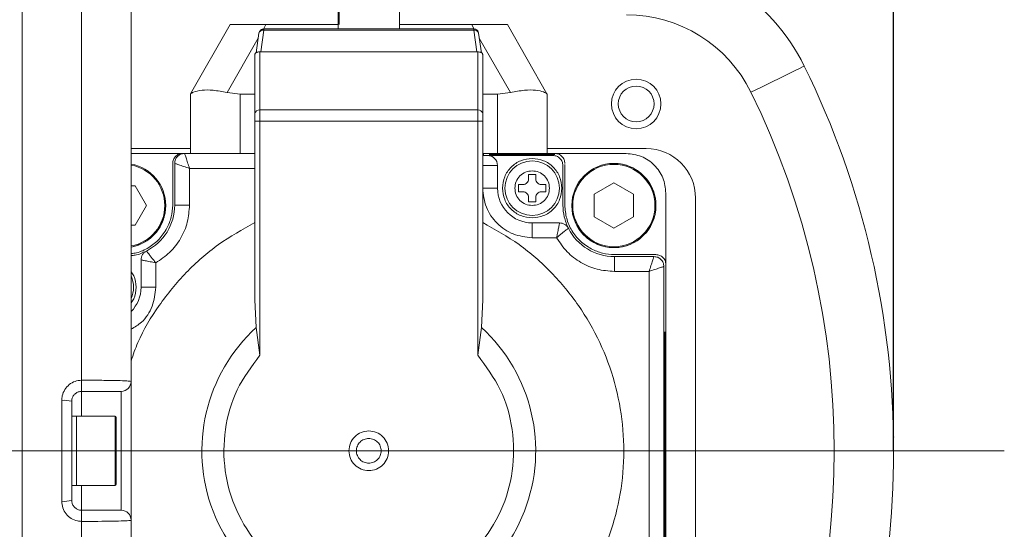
# Model space of a CAD drawing. Header units: millimetres. Extents: x 51337 to 61814, y -21781 to -12277.
# Tile 95 of 256: x 52771 to 52870, y -14415 to -14364. Entities that reach past the tile are written whole.
import ezdxf

# ---------------------------------------------------------------- set-up
doc = ezdxf.new("R2010")
doc.units = ezdxf.units.MM
doc.header["$LTSCALE"] = 0.3175
doc.linetypes.add('ACAD_ISO10W100', pattern=[18, 12, -3, 0, -3])
for name, color, linetype, lineweight in [('1轮廓实线层', 7, 'Continuous', 18), ('7标注层', 4, 'Continuous', 13), ('中心线', 4, 'ACAD_ISO10W100', 20), ('粗实线', 7, 'Continuous', 18)]:
    doc.layers.add(name, color=color, linetype=linetype, lineweight=lineweight)
doc.styles.add('标准汉字', font='gbenor.shx', dxfattribs={"bigfont": 'gbcbig.shx'})
doc.dimstyles.new('M1：18.5', dxfattribs={"dimscale": 18.5, "dimtxt": 3.5, "dimasz": 2.5, "dimexe": 2, "dimexo": 0, "dimgap": 1.5, "dimtad": 1, "dimdec": 4, "dimdsep": 46, "dimtxsty": '标准汉字', "dimcen": 5, "dimdle": 5, "dimclrd": 1, "dimclre": 1, "dimclrt": 256, "dimadec": 4, "dimazin": 2, "dimtfac": 1, "dimtdec": 4, "dimtmove": 2, "dimatfit": 3, "dimfxl": 1, "dimfrac": 2, "dimtolj": 1, "dimarcsym": 0})

# ---------------------------------------------------------------- blocks, each defined once
blk = doc.blocks.new('*D19')
at = {"layer": '7标注层', "color": 1, "lineweight": -2, "ltscale": 30, "transparency": 16777216}
for p, q in [((52686.282, -14318.694), (52686.282, -14212.3)), ((52859.282, -14407.208), (52859.282, -14212.3)), ((52732.532, -14249.3), (52813.032, -14249.3))]:
    blk.add_line(p, q, dxfattribs=at)
at = {"layer": '7标注层', "color": 1, "lineweight": 18, "transparency": 16777216}
for points in [[(52732.532, -14241.592), (52732.532, -14257.008), (52686.282, -14249.3)], [(52813.032, -14257.008), (52813.032, -14241.592), (52859.282, -14249.3)]]:
    blk.add_solid(points, dxfattribs=at)
at = {"layer": 'Defpoints', "color": 0, "lineweight": 18, "transparency": 16777216}
for p in [(52859.282, -14249.3), (52686.282, -14318.694), (52859.282, -14407.208)]:
    blk.add_point(p, dxfattribs=at)
at = {"layer": '7标注层', "transparency": 16777216, "insert": (52772.782, -14189.175), "char_height": 64.75, "attachment_point": 5, "style": '标准汉字'}
blk.add_mtext('\\A1;173', dxfattribs=at)

msp = doc.modelspace()

# ---------------------------------------------------------------- linework, layer by layer
at = {"layer": '1轮廓实线层', "ltscale": 30}
for points in [[(52850.25691, -14368.38428), (52850.15345, -14368.43518), (52849.84704, -14368.58586), (52849.34945, -14368.83048), (52848.67982, -14369.15961), (52847.86387, -14369.56075), (52846.93295, -14370.0184), (52845.92285, -14370.5149), (52844.87239, -14371.03132)], [(52785.78518, -14382.45908), (52785.62024, -14383.63162), (52785.09315, -14384.78366)]]:
    msp.add_lwpolyline(points, dxfattribs=at)
for centre, radius, start, end in [((52832.3085, -14377.20784), 20, 26.1789687, 90), ((52832.3085, -14377.20784), 14, 26.1789687, 90), ((52795.60576, -14365.19114), 0.43152, 79.2274394, 163.7644078), ((52816.96208, -14365.19114), 0.43152, 16.2355922, 100.7725606), ((52771.28392, -14407.20784), 88, 333.8210313, 26.1789687), ((52771.28392, -14407.20784), 82, 333.8210313, 26.1789687), ((52795.22889, -14373.26114), 0.45101, 82.9918674, 170.6125707), ((52817.33894, -14373.26114), 0.45101, 9.3874293, 97.0081326), ((52818.28392, -14378.40784), 1, 0, 90), ((52834.28392, -14381.70784), 5, 0, 90), ((52781.53518, -14382.4591), 4.25, 280.1469553, 79.8530447), ((52781.53518, -14382.4591), 4.15, 280.3941451, 79.6058549), ((52831.03265, -14382.4591), 4.25, 236.8423804, 90), ((52822.78392, -14380.70784), 3.5, 180, 270), ((52781.48392, -14382.40784), 5.2, 296.8472133, 360), ((52831.03265, -14382.4591), 4.25, 180, 236.8423804), ((52781.53518, -14382.4591), 4.25, 280.1469553, 326.8423804), ((52831.08392, -14382.40784), 5.2, 206.8472133, 270), ((52779.78392, -14390.70784), 2.75, 335.3800227, 24.6199773), ((52779.78392, -14390.70784), 3.5, 315.5846914, 0), ((52806.28392, -14407.20784), 16.85609, 132.4265558, 47.5734442), ((52781.28392, -14400.20784), 1, 270, 0), ((52775.53222, -14405.03272), 2.92313, 75.0987617, 94.8729001), ((52780.68392, -14403.80784), 0.1, 0, 90), ((52780.68392, -14410.60784), 0.1, 270, 0), ((52775.53119, -14409.37133), 2.93472, 265.1665127, 284.8618255), ((52781.28392, -14414.20784), 1, 0, 90)]:
    msp.add_arc(centre, radius, start, end, dxfattribs=at)
at = {"layer": '中心线', "ltscale": 30}
msp.add_line((52870.45774, -14407.20784), (52486.49714, -14407.20784), dxfattribs=at)
at = {"layer": '粗实线', "ltscale": 30}
for p, q in [((52771.28392, -14465.20785), (52771.28392, -14349.58068)), ((52777.28392, -14349.58068), (52777.28392, -14400.08501)), ((52782.28392, -14400.20779), (52782.28392, -14354.54861)), ((52803.18392, -14357.20793), (52803.18392, -14364.64134)), ((52809.38392, -14364.64134), (52809.38392, -14357.20793)), ((52803.28392, -14362.21579), (52803.28392, -14364.20778)), ((52792.28392, -14364.20778), (52788.28927, -14371.19845)), ((52795.89245, -14364.20778), (52795.63817, -14364.65279)), ((52816.88288, -14364.64134), (52795.68501, -14364.64134)), ((52803.18392, -14364.20778), (52795.89245, -14364.20778)), ((52816.67538, -14364.20778), (52809.38392, -14364.20778)), ((52816.67538, -14364.20778), (52816.90651, -14364.61238)), ((52820.28391, -14364.20778), (52824.27856, -14371.19845)), ((52795.12201, -14365.55616), (52791.97908, -14371.05623)), ((52795.19144, -14365.0705), (52794.90956, -14367.04198)), ((52795.68641, -14364.76723), (52795.37437, -14366.94947)), ((52816.88142, -14364.76723), (52795.68641, -14364.76723)), ((52817.19347, -14366.94947), (52816.88142, -14364.76723)), ((52817.65827, -14367.04186), (52817.37639, -14365.0705)), ((52817.44582, -14365.55616), (52820.58875, -14371.05623)), ((52794.78392, -14367.21304), (52794.78392, -14373.18758)), ((52795.28392, -14366.94947), (52795.28392, -14372.8135)), ((52817.28392, -14366.94947), (52795.28392, -14366.94947)), ((52817.28392, -14372.8135), (52817.28392, -14366.94947)), ((52817.78392, -14367.21304), (52817.78392, -14373.18758)), ((52788.28392, -14371.20787), (52788.28927, -14371.19845)), ((52788.28392, -14371.20787), (52788.28392, -14377.20779)), ((52793.28392, -14371.20787), (52791.97908, -14371.05623)), ((52793.28392, -14371.20787), (52794.78392, -14371.20787)), ((52793.28392, -14377.20779), (52793.28392, -14371.20787)), ((52817.78392, -14371.20787), (52819.28392, -14371.20787)), ((52819.28392, -14371.20787), (52820.58875, -14371.05623)), ((52819.28392, -14371.20787), (52819.28392, -14377.20779)), ((52824.28392, -14371.20787), (52824.27856, -14371.19845)), ((52824.28392, -14377.20779), (52824.28392, -14371.20787)), ((52794.78392, -14373.18758), (52794.78392, -14373.93585)), ((52795.28392, -14372.8135), (52795.28392, -14373.93585)), ((52795.28392, -14372.8135), (52817.28392, -14372.8135)), ((52817.28392, -14373.93585), (52817.28392, -14372.8135)), ((52817.78392, -14373.18758), (52817.78392, -14373.93585)), ((52794.78392, -14373.93585), (52794.78392, -14391.97877)), ((52795.28392, -14373.93585), (52794.78392, -14373.93585)), ((52795.28401, -14397.56063), (52795.28392, -14373.93585)), ((52795.28392, -14373.93585), (52817.28392, -14373.93585)), ((52817.28392, -14373.93585), (52817.28382, -14397.56063)), ((52817.78392, -14373.93585), (52817.28392, -14373.93585)), ((52817.78392, -14373.93585), (52817.78392, -14391.97877)), ((52788.28392, -14376.70783), (52782.28392, -14376.70783)), ((52787.48392, -14377.20779), (52782.28392, -14377.20779)), ((52787.68391, -14377.20779), (52787.48392, -14377.20779)), ((52794.78392, -14377.20779), (52787.68391, -14377.20779)), ((52817.88392, -14377.20779), (52817.78392, -14377.20779)), ((52817.88392, -14377.40782), (52817.88392, -14377.20779)), ((52825.08392, -14377.20779), (52817.88392, -14377.20779)), ((52824.88392, -14377.40782), (52818.28392, -14377.40782)), ((52818.42754, -14377.30781), (52825.08392, -14377.30781)), ((52834.28392, -14376.70783), (52824.28392, -14376.70783)), ((52832.28392, -14377.20779), (52825.08392, -14377.20779)), ((52786.48392, -14378.20784), (52786.48392, -14382.40782)), ((52786.68392, -14378.20784), (52786.68392, -14382.40782)), ((52819.28392, -14378.40787), (52817.78392, -14378.40787)), ((52819.28392, -14378.40787), (52819.28392, -14380.70789)), ((52825.88392, -14382.40782), (52825.88392, -14378.40787)), ((52826.08392, -14382.40782), (52826.08392, -14378.30785)), ((52788.18392, -14378.7078), (52788.18392, -14382.40782)), ((52794.78392, -14378.7078), (52788.18392, -14378.7078)), ((52822.41725, -14379.33281), (52823.15058, -14379.33281)), ((52822.41725, -14379.79117), (52822.41725, -14379.33281)), ((52823.15058, -14379.33281), (52823.15058, -14379.79117)), ((52782.68018, -14380.47591), (52782.28392, -14380.47591)), ((52783.82518, -14382.45908), (52782.68018, -14380.47591)), ((52821.40892, -14380.34121), (52821.86725, -14380.34121)), ((52821.40892, -14381.07446), (52821.40892, -14380.34121)), ((52823.70058, -14380.34121), (52824.15892, -14380.34121)), ((52824.15892, -14380.34121), (52824.15892, -14381.07446)), ((52831.03265, -14380.16907), (52829.04946, -14381.31407)), ((52833.01585, -14381.31407), (52831.03265, -14380.16907)), ((52817.78392, -14380.70789), (52819.28392, -14380.70789)), ((52821.86725, -14381.07446), (52821.40892, -14381.07446)), ((52822.41725, -14382.08285), (52822.41725, -14381.62449)), ((52823.15058, -14381.62449), (52823.15058, -14382.08285)), ((52824.15892, -14381.07446), (52823.70058, -14381.07446)), ((52829.04946, -14381.31407), (52829.04946, -14383.60408)), ((52833.01585, -14383.60408), (52833.01585, -14381.31407)), ((52836.28392, -14388.40786), (52836.28392, -14381.20786)), ((52782.68018, -14384.44224), (52783.82518, -14382.45908)), ((52786.68392, -14382.40782), (52788.18392, -14382.40782)), ((52823.15058, -14382.08285), (52822.41725, -14382.08285)), ((52839.28392, -14432.70782), (52839.28392, -14381.70782)), ((52829.04946, -14383.60408), (52831.03265, -14384.74909)), ((52831.03265, -14384.74909), (52833.01585, -14383.60408)), ((52782.28392, -14384.44224), (52782.68018, -14384.44224)), ((52822.78392, -14384.20788), (52822.78392, -14385.70789)), ((52825.55219, -14384.20788), (52822.78392, -14384.20788)), ((52825.25296, -14385.70789), (52822.78392, -14385.70789)), ((52835.28392, -14387.40781), (52831.08392, -14387.40781)), ((52831.08392, -14387.60785), (52831.08392, -14389.10786)), ((52835.08392, -14387.60785), (52831.08392, -14387.60785)), ((52783.28391, -14387.93961), (52783.28391, -14390.70788)), ((52784.78392, -14388.23882), (52784.78392, -14390.70788)), ((52836.08392, -14419.20785), (52836.08392, -14388.60789)), ((52836.28392, -14426.00778), (52836.28392, -14388.40786)), ((52834.58392, -14389.10786), (52831.08392, -14389.10786)), ((52834.58392, -14418.70788), (52834.58392, -14389.10786)), ((52783.28391, -14390.70788), (52784.78392, -14390.70788)), ((52794.91204, -14394.76565), (52794.78392, -14391.97877)), ((52817.78392, -14391.97877), (52817.65579, -14394.76565)), ((52794.91197, -14394.76565), (52795.28401, -14397.56063)), ((52817.28382, -14397.56063), (52817.65586, -14394.76565)), ((52836.18392, -14395.2078), (52836.18392, -14426.00778)), ((52777.28392, -14400.08501), (52777.28392, -14401.20784)), ((52782.28392, -14414.20785), (52782.28392, -14400.20779)), ((52777.28392, -14403.7079), (52777.28392, -14401.20784)), ((52781.28392, -14401.20784), (52781.28392, -14413.2078)), ((52775.28391, -14402.12015), (52775.28391, -14412.29561)), ((52776.28391, -14412.20788), (52776.28391, -14402.20789)), ((52776.78392, -14403.7079), (52776.28391, -14403.7079)), ((52780.68391, -14403.7079), (52776.78392, -14403.7079)), ((52776.78392, -14403.7079), (52776.78392, -14410.70787)), ((52780.68391, -14410.70787), (52780.68391, -14403.7079)), ((52780.78392, -14403.80779), (52780.78392, -14410.60785)), ((52859.27163, -14405.73755), (52859.3067, -14405.83638)), ((52776.28391, -14410.70787), (52776.78392, -14410.70787)), ((52776.78392, -14410.70787), (52780.68391, -14410.70787)), ((52777.28392, -14413.2078), (52777.28392, -14410.70787)), ((52777.28392, -14413.2078), (52777.28392, -14414.33064)), ((52777.28392, -14414.33064), (52777.28392, -14465.20785)), ((52782.28392, -14460.20785), (52782.28392, -14414.20785))]:
    msp.add_line(p, q, dxfattribs=at)
for centre, radius in [((52833.28392, -14372.20784), 2.5), ((52833.28392, -14372.20784), 1.8072), ((52822.78392, -14380.70784), 2.75), ((52831.03265, -14382.4591), 4.25), ((52831.03265, -14382.4591), 4.15)]:
    msp.add_circle(centre, radius, dxfattribs=at)
for points, knots in [([(52795.89245, -14364.20778), (52795.63369, -14364.20778), (52795.12679, -14364.20778), (52794.4095, -14364.20778), (52793.77462, -14364.20778), (52793.04048, -14364.20778), (52792.40037, -14364.20778), (52792.32458, -14364.20778), (52792.28392, -14364.20778)], [0, 0, 0, 0, 27486.61478172, 53843.9121862, 80203.85073817, 107641.96576582, 167552.89178462, 236912.92014286, 236912.92014286, 236912.92014286, 236912.92014286]), ([(52795.71884, -14364.6423), (52795.65379, -14364.64543), (52795.52569, -14364.65161), (52795.36017, -14364.74843), (52795.24526, -14364.88576), (52795.19847, -14365.01079), (52795.19013, -14365.08226), (52795.18827, -14365.09815)], [0, 0, 0, 0, 50953.42159453, 100351.23611652, 146513.89489473, 190833.81366108, 203508.94062987, 203508.94062987, 203508.94062987, 203508.94062987]), ([(52795.68662, -14364.64134), (52795.68659, -14364.64712), (52795.68651, -14364.65868), (52795.68645, -14364.73105), (52795.68641, -14364.76723)], [0, 0, 0, 0, 46538.40622875, 93070.73544368, 93070.73544368, 93070.73544368, 93070.73544368]), ([(52820.28391, -14364.20778), (52820.24325, -14364.20778), (52820.16746, -14364.20778), (52819.52729, -14364.20778), (52818.79309, -14364.20778), (52818.15812, -14364.20778), (52817.44095, -14364.20778), (52816.93406, -14364.20778), (52816.67538, -14364.20778)], [0, 0, 0, 0, 69455.52852189, 129448.94446138, 156941.27228632, 183321.06466153, 209723.24438363, 237238.90128081, 237238.90128081, 237238.90128081, 237238.90128081]), ([(52817.37956, -14365.09815), (52817.36793, -14365.03842), (52817.34393, -14364.91515), (52817.22683, -14364.76443), (52817.0683, -14364.66583), (52816.93461, -14364.63895), (52816.86173, -14364.6418), (52816.849, -14364.6423)], [0, 0, 0, 0, 47763.73857896, 98574.72948188, 145881.63839953, 193644.21019567, 203753.20137229, 203753.20137229, 203753.20137229, 203753.20137229]), ([(52816.88142, -14364.76723), (52816.88139, -14364.73105), (52816.88132, -14364.65868), (52816.88124, -14364.64712), (52816.88121, -14364.64134)], [0, 0, 0, 0, 46586.23230946, 93178.54867235, 93178.54867235, 93178.54867235, 93178.54867235]), ([(52795.28392, -14366.94947), (52795.25252, -14366.95039), (52795.18872, -14366.95226), (52795.0952, -14366.96704), (52795.00648, -14366.99147), (52794.9109, -14367.0329), (52794.83834, -14367.08628), (52794.79206, -14367.15154), (52794.78676, -14367.1916), (52794.78392, -14367.21304)], [0, 0, 0, 0, 32181.42296134, 65409.16782528, 99812.75119569, 135499.18884695, 193785.91577439, 231717.22020851, 275436.10541217, 275436.10541217, 275436.10541217, 275436.10541217]), ([(52817.78392, -14367.21304), (52817.78106, -14367.19146), (52817.77572, -14367.15121), (52817.72926, -14367.08611), (52817.6567, -14367.0327), (52817.56109, -14366.99156), (52817.44516, -14366.95845), (52817.34763, -14366.95302), (52817.28392, -14366.94947)], [0, 0, 0, 0, 37875.67554795, 70629.39609579, 120667.79604125, 151534.98791742, 181236.07850011, 237224.60999627, 237224.60999627, 237224.60999627, 237224.60999627]), ([(52791.97908, -14371.05623), (52791.49672, -14370.96412), (52790.54455, -14370.78228), (52789.34372, -14370.79656), (52788.50761, -14371.00979), (52788.35976, -14371.13754), (52788.28927, -14371.19845)], [0, 0, 0, 0, 40468.50567741, 79883.46614631, 124389.06992339, 164938.30408509, 164938.30408509, 164938.30408509, 164938.30408509]), ([(52824.27856, -14371.19845), (52824.25544, -14371.17256), (52824.23228, -14371.14661), (52824.17602, -14371.10988), (52824.17196, -14371.10722), (52824.15646, -14371.09705), (52824.09199, -14371.05982), (52823.8486, -14370.949), (52823.20606, -14370.80019), (52822.02596, -14370.7807), (52821.07193, -14370.9636), (52820.58875, -14371.05623)], [0, 0, 0, 0, 44412.94941979, 44511.07149747, 45340.21190526, 47685.89566338, 56634.36747475, 91534.84894715, 179089.30891066, 262410.88595527, 347913.58603414, 347913.58603414, 347913.58603414, 347913.58603414]), ([(52786.48392, -14378.20784), (52786.49896, -14378.07681), (52786.52904, -14377.81474), (52786.76022, -14377.48413), (52787.09083, -14377.25296), (52787.35289, -14377.22285), (52787.48392, -14377.20779)], [0, 0, 0, 0, 41225.16023798, 82457.84288985, 123682.66480713, 164911.21686313, 164911.21686313, 164911.21686313, 164911.21686313]), ([(52787.68391, -14377.20779), (52787.55288, -14377.22285), (52787.29083, -14377.25296), (52786.96022, -14377.48414), (52786.72903, -14377.81473), (52786.69895, -14378.07681), (52786.68392, -14378.20784)], [0, 0, 0, 0, 41229.26962405, 82454.15441533, 123687.9920221, 164913.71617733, 164913.71617733, 164913.71617733, 164913.71617733]), ([(52787.68391, -14377.20779), (52787.68574, -14377.21297), (52787.68944, -14377.2235), (52787.71836, -14377.30911), (52787.76416, -14377.44769), (52787.84819, -14377.70121), (52787.98928, -14378.12286), (52788.11872, -14378.51185), (52788.18392, -14378.7078)], [0, 0, 0, 0, 27736.09833265, 56359.35553258, 85976.80257408, 116680.09070886, 176303.1644912, 236821.32671439, 236821.32671439, 236821.32671439, 236821.32671439]), ([(52817.78392, -14377.40782), (52817.84944, -14377.40782), (52817.98047, -14377.40782), (52818.14574, -14377.40782), (52818.26137, -14377.40782), (52818.2764, -14377.40782), (52818.28392, -14377.40782)], [0, 0, 0, 0, 41299.15024025, 82598.64412107, 123898.35556918, 165195.33927193, 165195.33927193, 165195.33927193, 165195.33927193]), ([(52825.88392, -14378.40787), (52825.86888, -14378.27684), (52825.8388, -14378.01477), (52825.60761, -14377.68417), (52825.277, -14377.453), (52825.01495, -14377.42288), (52824.88392, -14377.40782)], [0, 0, 0, 0, 41312.75204636, 82633.4096536, 123945.36913302, 165261.55868748, 165261.55868748, 165261.55868748, 165261.55868748]), ([(52825.08392, -14377.20779), (52825.21566, -14377.22302), (52825.47916, -14377.25347), (52825.8108, -14377.48711), (52826.04167, -14377.8207), (52826.06981, -14378.08443), (52826.08388, -14378.2163)], [0, 0, 0, 0, 41318.23116039, 82635.85196727, 123945.12796794, 165261.26954074, 165261.26954074, 165261.26954074, 165261.26954074]), ([(52832.28392, -14377.20779), (52832.80806, -14377.26796), (52833.85632, -14377.38831), (52835.17857, -14378.31317), (52836.10354, -14379.63539), (52836.22379, -14380.6837), (52836.28392, -14381.20786)], [0, 0, 0, 0, 41332.55928029, 82663.43545641, 123995.92756164, 165328.85718772, 165328.85718772, 165328.85718772, 165328.85718772]), ([(52788.18392, -14378.7078), (52787.98412, -14378.64197), (52787.58817, -14378.5115), (52787.08974, -14378.34373), (52786.81557, -14378.25081), (52786.70038, -14378.21408), (52786.6894, -14378.20992), (52786.68392, -14378.20784)], [0, 0, 0, 0, 53003.5649803, 105041.3312159, 154317.38292937, 178870.52801893, 203397.83445355, 203397.83445355, 203397.83445355, 203397.83445355]), ([(52819.78392, -14380.70789), (52819.829, -14380.31476), (52819.91917, -14379.52852), (52820.61299, -14378.53693), (52821.60454, -14377.84305), (52822.3908, -14377.75293), (52822.78392, -14377.70787)], [0, 0, 0, 0, 41303.7232812, 82604.27867894, 123907.8252665, 165209.10197315, 165209.10197315, 165209.10197315, 165209.10197315]), ([(52822.78392, -14377.70787), (52823.17703, -14377.75293), (52823.96329, -14377.84305), (52824.95484, -14378.53693), (52825.64866, -14379.52852), (52825.73883, -14380.31476), (52825.78392, -14380.70789)], [0, 0, 0, 0, 41309.49018406, 82621.18622391, 123929.85396198, 165241.73955406, 165241.73955406, 165241.73955406, 165241.73955406]), ([(52822.78392, -14378.95778), (52822.5546, -14378.98412), (52822.09599, -14379.03679), (52821.51749, -14379.44142), (52821.11284, -14380.01993), (52821.06023, -14380.47857), (52821.03392, -14380.70789)], [0, 0, 0, 0, 41305.20249678, 82608.75845596, 123915.81398701, 165221.59503541, 165221.59503541, 165221.59503541, 165221.59503541]), ([(52824.53392, -14380.70789), (52824.50761, -14380.47857), (52824.45499, -14380.01993), (52824.05034, -14379.44142), (52823.47184, -14379.03679), (52823.01323, -14378.98412), (52822.78392, -14378.95778)], [0, 0, 0, 0, 41311.20566524, 82623.77056747, 123932.77283403, 165243.42185532, 165243.42185532, 165243.42185532, 165243.42185532]), ([(52821.86725, -14380.34121), (52821.93932, -14380.3329), (52822.08345, -14380.31629), (52822.26523, -14380.18915), (52822.39248, -14380.0074), (52822.40899, -14379.86326), (52822.41725, -14379.79117)], [0, 0, 0, 0, 41311.92373052, 82618.89141655, 123911.95171961, 165229.51711104, 165229.51711104, 165229.51711104, 165229.51711104]), ([(52823.15058, -14379.79117), (52823.15884, -14379.86326), (52823.17536, -14380.0074), (52823.3026, -14380.18915), (52823.48438, -14380.31629), (52823.62851, -14380.3329), (52823.70058, -14380.34121)], [0, 0, 0, 0, 41319.97462733, 82615.4427374, 123924.52089443, 165239.20517523, 165239.20517523, 165239.20517523, 165239.20517523]), ([(52822.78392, -14385.70789), (52822.12873, -14385.63272), (52820.81837, -14385.48237), (52819.1656, -14384.32615), (52818.00943, -14382.67338), (52817.85909, -14381.36304), (52817.78392, -14380.70789)], [0, 0, 0, 0, 41298.24943401, 82596.23496006, 123895.79445999, 165191.66244195, 165191.66244195, 165191.66244195, 165191.66244195]), ([(52822.78392, -14383.7078), (52822.3908, -14383.66274), (52821.60454, -14383.57262), (52820.61299, -14382.87874), (52819.9192, -14381.88718), (52819.82901, -14381.10099), (52819.78392, -14380.70789)], [0, 0, 0, 0, 41302.39902968, 82607.06800194, 123908.7457031, 165209.46585693, 165209.46585693, 165209.46585693, 165209.46585693]), ([(52821.03392, -14380.70789), (52821.06023, -14380.93717), (52821.11287, -14381.39577), (52821.51749, -14381.97425), (52822.09599, -14382.37888), (52822.5546, -14382.43155), (52822.78392, -14382.45789)], [0, 0, 0, 0, 41299.22586833, 82606.79887558, 123910.87226711, 165216.59221687, 165216.59221687, 165216.59221687, 165216.59221687]), ([(52822.41725, -14381.62449), (52822.40899, -14381.5524), (52822.39248, -14381.40827), (52822.26523, -14381.22652), (52822.08345, -14381.09938), (52821.93932, -14381.08277), (52821.86725, -14381.07446)], [0, 0, 0, 0, 41317.50259011, 82610.5001291, 123917.40502991, 165229.26596768, 165229.26596768, 165229.26596768, 165229.26596768]), ([(52822.78392, -14382.45789), (52823.01323, -14382.43155), (52823.47184, -14382.37888), (52824.05034, -14381.97425), (52824.45497, -14381.39577), (52824.5076, -14380.93717), (52824.53392, -14380.70789)], [0, 0, 0, 0, 41311.16720406, 82620.68763273, 123933.77074176, 165238.42101998, 165238.42101998, 165238.42101998, 165238.42101998]), ([(52825.78392, -14380.70789), (52825.73882, -14381.10099), (52825.64863, -14381.88718), (52824.95484, -14382.87874), (52823.96329, -14383.57262), (52823.17703, -14383.66274), (52822.78392, -14383.7078)], [0, 0, 0, 0, 41308.88313928, 82618.67466673, 123931.49457833, 165242.10857414, 165242.10857414, 165242.10857414, 165242.10857414]), ([(52823.70058, -14381.07446), (52823.62851, -14381.08277), (52823.48438, -14381.09938), (52823.3026, -14381.22652), (52823.17536, -14381.40827), (52823.15884, -14381.5524), (52823.15058, -14381.62449)], [0, 0, 0, 0, 41314.62161091, 82623.63710656, 123919.04257589, 165238.95452531, 165238.95452531, 165238.95452531, 165238.95452531]), ([(52788.18392, -14382.40782), (52788.14046, -14382.9872), (52788.05198, -14384.16676), (52787.3334, -14385.81864), (52786.24973, -14387.25765), (52785.26675, -14387.91563), (52784.78392, -14388.23882)], [0, 0, 0, 0, 40495.9764732, 82446.54099207, 124396.210654, 164892.97734666, 164892.97734666, 164892.97734666, 164892.97734666]), ([(52786.48392, -14382.40782), (52786.45876, -14382.81431), (52786.40845, -14383.62735), (52786.07355, -14384.36992), (52785.90609, -14384.74122)], [0, 0, 0, 0, 46501.34347419, 93008.16421512, 93008.16421512, 93008.16421512, 93008.16421512]), ([(52826.4444, -14384.75624), (52826.2819, -14384.38134), (52825.95688, -14383.63152), (52825.90824, -14382.81573), (52825.88392, -14382.40782)], [0, 0, 0, 0, 46605.00980634, 93213.12531761, 93213.12531761, 93213.12531761, 93213.12531761]), ([(52828.75058, -14386.83001), (52828.36692, -14386.58746), (52827.59959, -14386.10236), (52826.75581, -14385.01776), (52826.1903, -14383.76535), (52826.11938, -14382.86034), (52826.08392, -14382.40782)], [0, 0, 0, 0, 41315.75127727, 82631.73015399, 123945.56329484, 165261.35752504, 165261.35752504, 165261.35752504, 165261.35752504]), ([(52817.78392, -14384.16842), (52819.03854, -14384.87245), (52821.54779, -14386.28051), (52824.7986, -14389.15051), (52827.55487, -14392.47907), (52829.71012, -14396.23185), (52831.21206, -14400.28822), (52832.01642, -14404.53898), (52832.10141, -14408.86416), (52831.46445, -14413.14307), (52830.12339, -14417.25601), (52828.11574, -14421.08797), (52825.49758, -14424.53177), (52822.34221, -14427.49121), (52818.73785, -14429.88358), (52814.78518, -14431.64177), (52810.5948, -14432.71665), (52806.28393, -14433.07837), (52801.97298, -14432.71667), (52797.78285, -14431.6417), (52793.82927, -14429.88383), (52790.22827, -14427.49029), (52787.06038, -14424.5352), (52784.48895, -14421.07516), (52782.88622, -14418.30512), (52782.37103, -14416.65513), (52782.28392, -14416.37615)], [0, 0, 0, 0, 38101.74037096, 76204.06643578, 114305.950681, 152407.60672284, 190508.56675276, 228611.04908865, 266712.37916486, 304814.44966135, 342916.20832673, 381017.92180038, 419119.29438254, 457221.19303973, 495323.39329486, 533425.09984069, 571526.74615305, 609628.51063326, 647730.27511347, 685831.92142582, 723933.62797165, 762035.82822679, 800137.70284024, 838239.11532276, 876340.79819987, 884094.09014493, 884094.09014493, 884094.09014493, 884094.09014493]), ([(52782.28392, -14398.12699), (52782.49774, -14397.50634), (52783.17966, -14395.52689), (52785.03672, -14392.48792), (52787.7629, -14389.14815), (52791.02162, -14386.2811), (52793.52982, -14384.87264), (52794.78392, -14384.16842)], [0, 0, 0, 0, 20838.86628329, 66460.92822031, 112083.24372613, 157706.05842932, 203328.20166343, 203328.20166343, 203328.20166343, 203328.20166343]), ([(52825.25296, -14385.70789), (52825.27439, -14385.59977), (52825.31601, -14385.38972), (52825.38844, -14385.01186), (52825.46986, -14384.61075), (52825.53882, -14384.27429), (52825.54775, -14384.22993), (52825.55219, -14384.20788)], [0, 0, 0, 0, 28414.59738585, 55205.62460981, 103711.76833105, 154047.17981919, 203820.79470625, 203820.79470625, 203820.79470625, 203820.79470625]), ([(52826.4444, -14384.75624), (52826.39637, -14384.67751), (52826.30033, -14384.52006), (52826.08163, -14384.34644), (52825.82796, -14384.22975), (52825.64411, -14384.21517), (52825.55219, -14384.20788)], [0, 0, 0, 0, 41322.66697326, 82628.81918379, 123946.85342366, 165260.45872289, 165260.45872289, 165260.45872289, 165260.45872289]), ([(52785.90609, -14384.74122), (52785.66372, -14385.12565), (52785.17898, -14385.89453), (52784.09169, -14386.72636), (52783.09685, -14387.21586), (52782.46532, -14387.28015), (52782.28392, -14387.29862)], [0, 0, 0, 0, 48446.57954209, 96896.46072802, 145345.89414796, 164870.13826305, 164870.13826305, 164870.13826305, 164870.13826305]), ([(52825.25296, -14385.70789), (52825.35283, -14385.62377), (52825.53424, -14385.47097), (52825.81119, -14385.2471), (52826.04462, -14385.05924), (52826.23379, -14384.91491), (52826.35664, -14384.8223), (52826.43106, -14384.76653), (52826.44002, -14384.75962), (52826.4444, -14384.75624)], [0, 0, 0, 0, 45439.7682919, 82543.38191396, 131748.51078593, 170189.95877359, 206991.1569068, 242204.38254429, 275869.96080421, 275869.96080421, 275869.96080421, 275869.96080421]), ([(52831.08392, -14389.10786), (52830.49405, -14389.06287), (52829.31432, -14388.97291), (52827.67442, -14388.25507), (52826.24197, -14387.18149), (52825.58263, -14386.19908), (52825.25296, -14385.70789)], [0, 0, 0, 0, 41316.52583126, 82632.18161896, 123949.14832962, 165264.23999933, 165264.23999933, 165264.23999933, 165264.23999933]), ([(52783.82942, -14387.04876), (52783.45764, -14387.22224), (52782.96079, -14387.4541), (52782.42005, -14387.50179), (52782.28392, -14387.51379)], [0, 0, 0, 0, 69581.21456324, 92990.13619319, 92990.13619319, 92990.13619319, 92990.13619319]), ([(52783.83231, -14387.04732), (52783.7536, -14387.09536), (52783.59618, -14387.19143), (52783.42246, -14387.41006), (52783.30586, -14387.66381), (52783.29123, -14387.84766), (52783.28391, -14387.93961)], [0, 0, 0, 0, 41214.86032087, 82433.68842935, 123645.98308121, 164872.2918695, 164872.2918695, 164872.2918695, 164872.2918695]), ([(52784.78392, -14388.23882), (52784.69981, -14388.13897), (52784.54699, -14387.95755), (52784.32317, -14387.68053), (52784.13526, -14387.44712), (52783.99102, -14387.25792), (52783.89846, -14387.13511), (52783.84254, -14387.06076), (52783.83567, -14387.05173), (52783.83231, -14387.04732)], [0, 0, 0, 0, 45331.4157866, 82358.17219645, 131449.67862772, 169799.32463138, 206513.65366657, 241646.48158556, 275234.91563711, 275234.91563711, 275234.91563711, 275234.91563711]), ([(52831.08392, -14387.40781), (52830.67741, -14387.38265), (52829.8644, -14387.33233), (52829.12185, -14386.99745), (52828.75058, -14386.83001)], [0, 0, 0, 0, 46615.39719833, 93230.04827582, 93230.04827582, 93230.04827582, 93230.04827582]), ([(52834.58392, -14389.10786), (52834.64979, -14388.90814), (52834.78033, -14388.51234), (52834.92167, -14388.09092), (52835.00642, -14387.84338), (52835.06546, -14387.65934), (52835.07663, -14387.62816), (52835.08392, -14387.60785)], [0, 0, 0, 0, 53140.72191498, 105314.28334392, 130512.19704875, 156096.97435818, 203921.94896816, 203921.94896816, 203921.94896816, 203921.94896816]), ([(52836.08392, -14388.60789), (52836.06889, -14388.47682), (52836.03886, -14388.21472), (52835.80753, -14387.8842), (52835.47706, -14387.65285), (52835.21496, -14387.62285), (52835.08392, -14387.60785)], [0, 0, 0, 0, 41344.02951095, 82673.08210675, 124010.94905114, 165343.56826269, 165343.56826269, 165343.56826269, 165343.56826269]), ([(52835.28392, -14387.40781), (52835.41495, -14387.42287), (52835.677, -14387.45299), (52836.00761, -14387.68416), (52836.2388, -14388.01476), (52836.26888, -14388.27684), (52836.28392, -14388.40786)], [0, 0, 0, 0, 41336.43507518, 82668.99559631, 124010.09446493, 165343.2838618, 165343.2838618, 165343.2838618, 165343.2838618]), ([(52783.28391, -14387.93961), (52783.30598, -14387.94403), (52783.35036, -14387.95293), (52783.69356, -14388.02315), (52784.18897, -14388.12442), (52784.58511, -14388.20059), (52784.78392, -14388.23882)], [0, 0, 0, 0, 40318.07299437, 81094.42782628, 122829.67735896, 164873.84358777, 164873.84358777, 164873.84358777, 164873.84358777]), ([(52836.08392, -14388.60789), (52836.07875, -14388.60967), (52836.06825, -14388.61327), (52835.98266, -14388.64234), (52835.8441, -14388.68814), (52835.59056, -14388.77205), (52835.1689, -14388.91317), (52834.77989, -14389.04264), (52834.58392, -14389.10786)], [0, 0, 0, 0, 27805.90131676, 56501.90105281, 86194.36413568, 116974.73386466, 176748.06562778, 237428.57693618, 237428.57693618, 237428.57693618, 237428.57693618]), ([(52782.28392, -14389.15328), (52782.38312, -14389.28519), (52782.71983, -14389.73296), (52782.75741, -14390.30463), (52782.78391, -14390.70788)], [0, 0, 0, 0, 27395.09614944, 92987.48079934, 92987.48079934, 92987.48079934, 92987.48079934]), ([(52782.78391, -14390.70788), (52782.7574, -14391.11109), (52782.71981, -14391.68272), (52782.38312, -14392.13046), (52782.28392, -14392.26237)], [0, 0, 0, 0, 65589.01936457, 92985.44632795, 92985.44632795, 92985.44632795, 92985.44632795]), ([(52784.78392, -14390.70788), (52784.70568, -14391.35716), (52784.5492, -14392.65568), (52783.57299, -14394.18726), (52782.64536, -14394.72554), (52782.28392, -14394.93528)], [0, 0, 0, 0, 49826.48089227, 99651.82655662, 131459.64289292, 131459.64289292, 131459.64289292, 131459.64289292]), ([(52795.28401, -14397.56063), (52794.45075, -14398.68718), (52792.78419, -14400.9403), (52791.62333, -14405.04063), (52791.59216, -14409.26115), (52792.77458, -14413.32956), (52795.05264, -14416.89538), (52798.24654, -14419.67329), (52802.09456, -14421.43602), (52806.28392, -14422.03982), (52810.47328, -14421.43602), (52814.3213, -14419.67329), (52817.5152, -14416.89538), (52819.79325, -14413.32956), (52820.97567, -14409.26115), (52820.9445, -14405.04063), (52819.78364, -14400.9403), (52818.11709, -14398.68718), (52817.28382, -14397.56063)], [0, 0, 0, 0, 37256.5876947, 74514.19593585, 111770.94044052, 149029.12105627, 186286.08923597, 223543.29768807, 260801.02753583, 298058.37818493, 335315.72883403, 372573.4586818, 409830.69221651, 447087.64249688, 484345.82311264, 521602.56761731, 558860.17585846, 596116.76355315, 596116.76355315, 596116.76355315, 596116.76355315]), ([(52775.28391, -14402.12015), (52775.29409, -14401.96635), (52775.31933, -14401.58481), (52775.5625, -14401.01256), (52776.01459, -14400.50023), (52776.61168, -14400.15213), (52777.0601, -14400.10736), (52777.28392, -14400.08501)], [0, 0, 0, 0, 29719.7160403, 73726.87881866, 117225.6136602, 160309.82763569, 203243.52272359, 203243.52272359, 203243.52272359, 203243.52272359]), ([(52782.28392, -14400.20779), (52782.228, -14400.19308), (52782.11611, -14400.16364), (52781.2426, -14400.12684), (52779.95972, -14400.10039), (52778.55651, -14400.08688), (52777.63952, -14400.08553), (52777.28392, -14400.08501)], [0, 0, 0, 0, 44040.50617588, 88121.69460244, 132050.83291289, 175668.17415041, 203297.11442279, 203297.11442279, 203297.11442279, 203297.11442279]), ([(52777.28392, -14401.20784), (52777.17199, -14401.21884), (52776.94769, -14401.2409), (52776.64931, -14401.41184), (52776.42345, -14401.66322), (52776.30169, -14401.94432), (52776.28902, -14402.13225), (52776.28391, -14402.20789)], [0, 0, 0, 0, 42979.79869384, 86133.69354528, 129685.12839015, 173646.41764566, 203256.11095922, 203256.11095922, 203256.11095922, 203256.11095922]), ([(52777.28392, -14401.20784), (52777.56841, -14401.20784), (52778.30219, -14401.20784), (52779.42502, -14401.20784), (52780.45134, -14401.20784), (52781.14981, -14401.20784), (52781.23922, -14401.20784), (52781.28392, -14401.20784)], [0, 0, 0, 0, 27587.10718484, 71153.03530379, 115064.70760662, 159172.81111921, 203276.3220632, 203276.3220632, 203276.3220632, 203276.3220632]), ([(52806.28392, -14409.20786), (52806.02215, -14409.1778), (52805.49862, -14409.11768), (52804.83289, -14408.65515), (52804.38806, -14407.99408), (52804.23185, -14407.20784), (52804.38805, -14406.42161), (52804.83285, -14405.76047), (52805.49867, -14405.29813), (52806.02216, -14405.2379), (52806.28392, -14405.20779)], [0, 0, 0, 0, 38616.2982635, 77233.0711206, 115849.79171827, 154464.02821891, 193084.05046888, 231700.77106655, 270314.26677008, 308931.71624356, 308931.71624356, 308931.71624356, 308931.71624356]), ([(52806.28392, -14405.20779), (52806.54567, -14405.2379), (52807.06916, -14405.29813), (52807.73498, -14405.76047), (52808.17979, -14406.42161), (52808.33599, -14407.20784), (52808.17977, -14407.99408), (52807.73495, -14408.65515), (52807.06922, -14409.11768), (52806.54568, -14409.1778), (52806.28392, -14409.20786)], [0, 0, 0, 0, 38623.18851905, 77242.42268057, 115864.88221549, 154490.64389337, 193110.61896209, 231733.07849701, 270355.59029912, 308977.62743711, 308977.62743711, 308977.62743711, 308977.62743711]), ([(52806.28392, -14408.45779), (52806.12031, -14408.43901), (52805.79311, -14408.40145), (52805.37701, -14408.11238), (52805.09903, -14407.69921), (52805.00137, -14407.20784), (52805.09901, -14406.71647), (52805.37701, -14406.30326), (52805.79311, -14406.0142), (52806.12031, -14405.97663), (52806.28392, -14405.95785)], [0, 0, 0, 0, 38618.68354055, 77237.77559724, 115858.09398632, 154470.46871535, 193092.1012758, 231712.41966488, 270331.51172156, 308950.19526212, 308950.19526212, 308950.19526212, 308950.19526212]), ([(52806.28392, -14405.95785), (52806.44752, -14405.97663), (52806.77472, -14406.0142), (52807.19082, -14406.30326), (52807.46883, -14406.71646), (52807.56646, -14407.20784), (52807.46881, -14407.69921), (52807.19082, -14408.11238), (52806.77472, -14408.40145), (52806.44752, -14408.43901), (52806.28392, -14408.45779)], [0, 0, 0, 0, 38622.24374056, 77244.89603491, 115868.93866323, 154494.07414772, 193109.95093353, 231733.99356185, 270356.6458562, 308978.88959676, 308978.88959676, 308978.88959676, 308978.88959676]), ([(52777.28392, -14414.33064), (52777.14003, -14414.32123), (52776.77066, -14414.29709), (52776.20761, -14414.05571), (52775.69705, -14413.59473), (52775.35054, -14412.98359), (52775.30615, -14412.52521), (52775.28391, -14412.29561)], [0, 0, 0, 0, 27692.10981573, 71087.05816672, 114915.73112792, 158995.48640311, 203234.65533464, 203234.65533464, 203234.65533464, 203234.65533464]), ([(52776.28391, -14412.20788), (52776.29508, -14412.32075), (52776.31741, -14412.54649), (52776.4907, -14412.84641), (52776.74574, -14413.07264), (52777.02719, -14413.19142), (52777.21197, -14413.20321), (52777.28392, -14413.2078)], [0, 0, 0, 0, 44080.98113879, 88162.04357098, 132062.08453684, 175524.09324992, 203242.34070673, 203242.34070673, 203242.34070673, 203242.34070673]), ([(52781.28392, -14413.2078), (52781.26318, -14413.2078), (52781.2121, -14413.2078), (52780.72251, -14413.2078), (52779.81786, -14413.2078), (52778.62523, -14413.2078), (52777.73104, -14413.2078), (52777.28392, -14413.2078)], [0, 0, 0, 0, 29852.84205999, 73517.17067136, 116863.55284191, 160070.71494826, 203282.14666575, 203282.14666575, 203282.14666575, 203282.14666575]), ([(52777.28392, -14414.33064), (52777.84277, -14414.32936), (52778.96011, -14414.32681), (52780.45072, -14414.30731), (52781.58168, -14414.27738), (52782.19411, -14414.24231), (52782.25799, -14414.2178), (52782.28392, -14414.20785)], [0, 0, 0, 0, 43267.26311785, 86507.40050392, 129846.53642946, 173460.86254657, 203265.22752826, 203265.22752826, 203265.22752826, 203265.22752826])]:
    msp.add_open_spline(points, degree=3, knots=knots, dxfattribs=at)

# ---------------------------------------------------------------- dimensions: what is measured, and where the dimension line sits
at = {"layer": '7标注层', "ltscale": 30}
dim = msp.add_linear_dim(base=(52859.28204, -14249.29987), p1=(52686.28204, -14318.69353), p2=(52859.28204, -14407.20784), dimstyle='M1：18.5', override={"dimdec": 0, "dimsah": 1, "dimtzin": 8}, dxfattribs=at)
dim.commit()
dim.dimension.update_dxf_attribs({"geometry": '*D19', "text_midpoint": (52772.78204, -14189.17487)})

doc.saveas('drawing.dxf')
